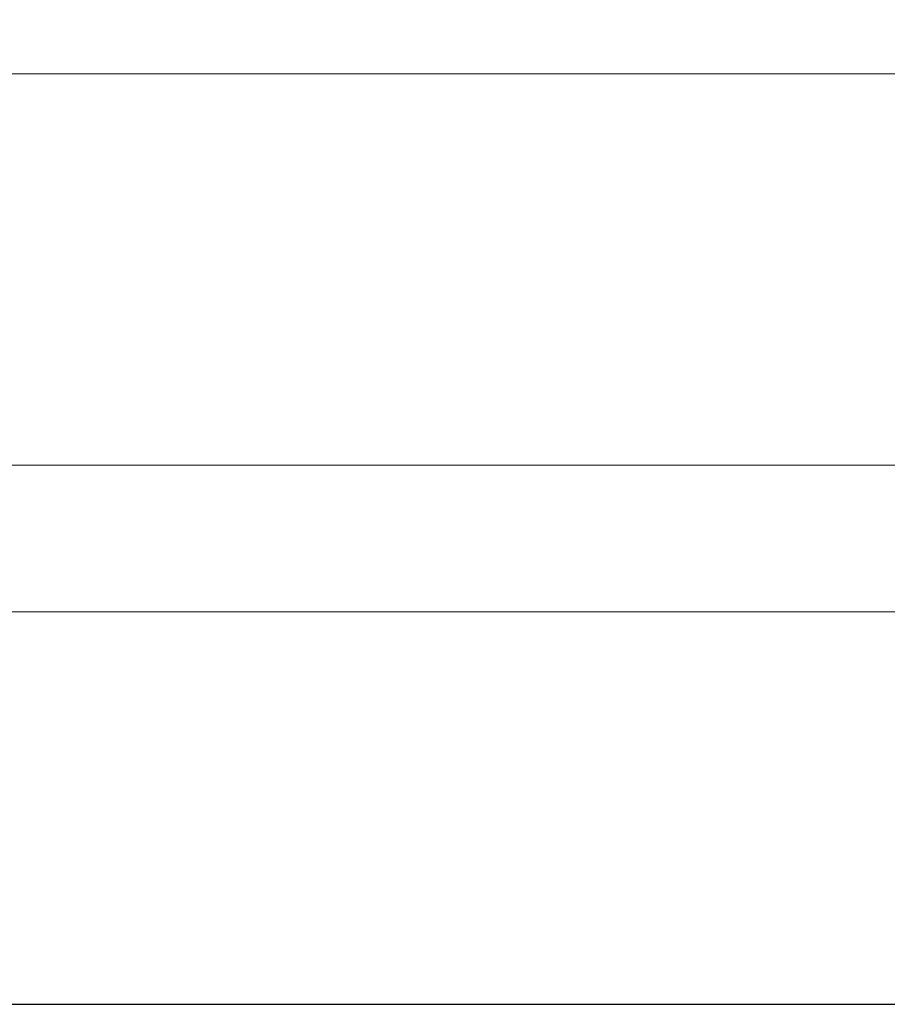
# Model space of a CAD drawing. Header units: inches. Extents: x 34737 to 291769, y 4926 to 74566.
# Tile 200 of 256: x 256837 to 256864, y 31083 to 31113. Entities that reach past the tile are written whole.
import ezdxf

# ---------------------------------------------------------------- set-up
doc = ezdxf.new("R2010")
doc.units = ezdxf.units.IN
doc.header["$LTSCALE"] = 300
doc.linetypes.add('ACAD_ISO02W100', pattern=[15, 12, -3])
doc.layers.add('!_A_03_ČIARKOVANÁ', color=41, linetype='ACAD_ISO02W100', lineweight=13)
doc.layers.add('_MB_szklo_0.15', color=142, linetype='Continuous', lineweight=15)

msp = doc.modelspace()

# ---------------------------------------------------------------- linework, layer by layer
at = {"layer": '!_A_03_ČIARKOVANÁ', "color": 7, "lineweight": -3}
msp.add_lwpolyline([(249296.379, 31082.775), (261523.629, 31082.775)], dxfattribs=at)
at = {"layer": '_MB_szklo_0.15'}
for points in [[(256844.379, 31111.305), (256155.879, 31111.305), (256155.879, 31114.305), (256844.379, 31114.305)], [(256844.379, 31111.305), (256889.379, 31111.305), (256889.379, 31114.305), (256844.379, 31114.305)], [(256844.379, 31094.805), (256155.879, 31094.805), (256155.879, 31099.305), (256844.379, 31099.305)], [(256844.379, 31094.805), (256889.379, 31094.805), (256889.379, 31099.305), (256844.379, 31099.305)]]:
    msp.add_lwpolyline(points, dxfattribs=at)

doc.saveas('drawing.dxf')
